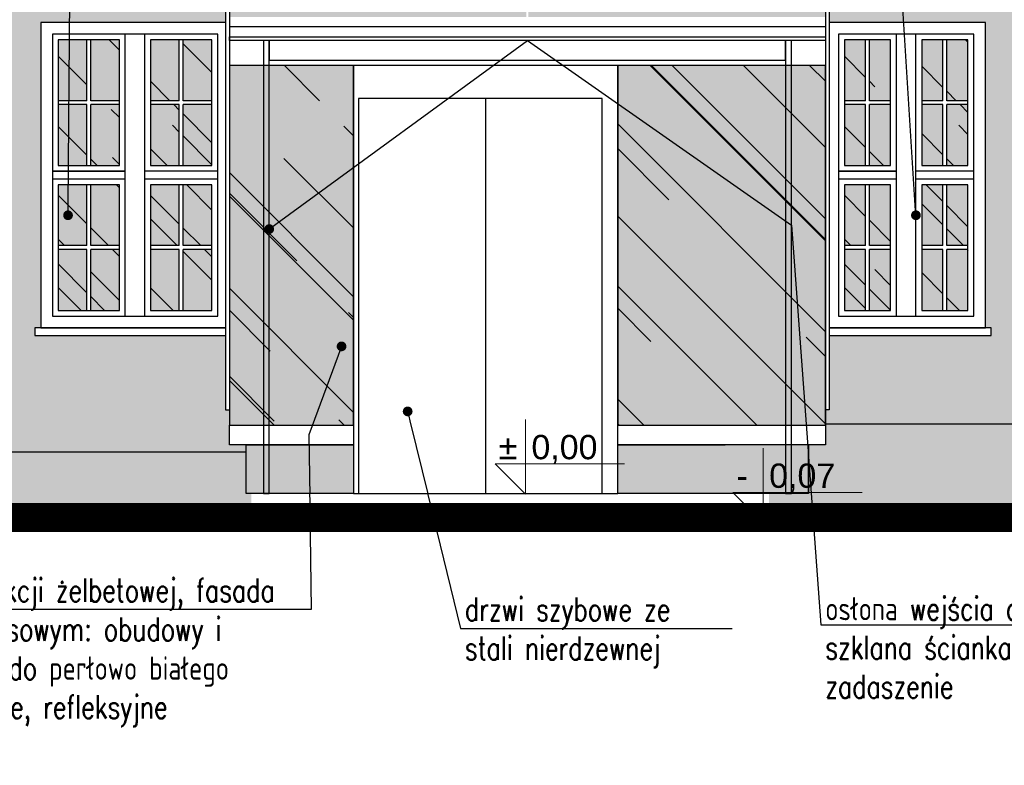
# Model space of a CAD drawing. Header units: millimetres. Extents: x -33628 to -373, y -3399 to 2697.
# Tile 84 of 99: x -23824 to -23318, y -1315 to -931. Entities that reach past the tile are written whole.
import ezdxf
from ezdxf import colors
from ezdxf.entities.mleader import LeaderData, LeaderLine
from ezdxf.math import Vec2, Vec3

# ---------------------------------------------------------------- set-up
doc = ezdxf.new("R2010")
doc.units = ezdxf.units.MM
doc.header["$LTSCALE"] = 0.2
doc.header["$MEASUREMENT"] = 0
for name, color, linetype, true_color in [('_md-cokół', 7, 'Continuous', 0xb90000), ('_md-kolor 1', 7, 'Continuous', 0xffd2a8), ('_md-szyby tło', 7, 'Continuous', 0xd6f4fe)]:
    doc.layers.add(name, color=color, linetype=linetype, true_color=true_color)
for name, color, linetype in [('_md-elewacje', 7, 'Continuous'), ('A-opis', 7, 'Continuous'), ('A-szkło', 154, 'Continuous'), ('A-teren', 7, 'Continuous'), ('A-widok', 41, 'Continuous')]:
    doc.layers.add(name, color=color, linetype=linetype)
doc.layers.add('A_OPIS', color=2, linetype='Continuous', lineweight=13)
doc.styles.add('Arch-Dim', font='romans.shx', dxfattribs={"width": 0.75})
doc.styles.add('ODNOŚNIKI', font='arial.ttf')
pattern_1 = [(315, (7636.313, -3725.243), (113.137085, -42.42641), [750, -100, 250, -50]), (315, (7701.01, -3754.59), (11.66726, 82.37794), [150, -16.5, 300, -37.5]), (315, (7684.042, -3712.87), (207.53584, -160.159686), [400, -70, 200, -50])]

# ---------------------------------------------------------------- blocks, each defined once
blk = doc.blocks.new('ZNAK-POZIOM przekrój')
at = {"ltscale": 10}
for p in [(0, 7.68), (-3.13, 3.12)]:
    blk.add_line(p, (0, 0), dxfattribs=at)
at = {"ltscale": 5}
blk.add_line((10.19, 3.12), (-3.13, 3.12), dxfattribs=at)
at = {"style": 'ODNOŚNIKI', "flags": 4}
for tag, p in [('ZNAK', (-2.76, 3.59)), ('POZIOM', (0.61, 3.59))]:
    blk.add_attdef(tag, p, '', height=2.5, dxfattribs=at)
blk = doc.blocks.new('_Dot')
at = {"color": 0, "linetype": 'ByBlock', "lineweight": -2}
blk.add_line((-0.5, 0), (-1, 0), dxfattribs=at)
at = {"color": 0, "linetype": 'ByBlock', "const_width": 0.5}
blk.add_lwpolyline([(-0.25, 0, 1), (0.25, 0, 1)], format="xyb", close=True, dxfattribs=at)

msp = doc.modelspace()

# ---------------------------------------------------------------- hatches: boundary and pattern name
at = {"layer": '_md-cokół'}
h = msp.add_hatch(color=256, dxfattribs=at)
h.dxf.hatch_style = 1
h.paths.add_polyline_path([(-22887.92, -1179.58), (-22887.92, -1153.79), (-22887.92, -1123.86), (-22418.48, -1123.86), (-22303.48, -1123.86), (-22133.18, -1123.86), (-22133.18, -1166.33), (-22136.18, -1166.33), (-22136.18, -1170.33), (-22015.18, -1170.33), (-22015.18, -1166.33), (-22018.18, -1166.33), (-22018.18, -1123.86), (-21827.6, -1123.86), (-21827.6, -1172.36)])
h.paths.add_polyline_path([(-23223.89, -1181.87), (-22887.92, -1179.58), (-22887.92, -1153.79), (-23223.89, -1153.79)])
h.paths.add_polyline_path([(-23295.79, -1182.36), (-23295.79, -1139.24), (-23448.88, -1139.24), (-23448.88, -1140.66), (-23438.88, -1143.66), (-23438.88, -1182.36)])
h.paths.add_polyline_path([(-23295.79, -1182.36), (-23223.89, -1181.87), (-23223.89, -1153.79), (-23295.79, -1153.79)])
h = msp.add_hatch(color=256, dxfattribs=at)
h.dxf.hatch_style = 1
h.paths.add_polyline_path([(-23705.23, -1182.36), (-23705.23, -1153.79), (-24165.53, -1153.79), (-24165.53, -1182.36)])
at = {"layer": '_md-kolor 1'}
h = msp.add_hatch(color=256, dxfattribs=at)
h.dxf.hatch_style = 1
h.paths.add_polyline_path([(-23807.53, -1009.36), (-23807.53, -1013.36), (-23807.53, -1083.86), (-23761.03, -1083.86), (-23751.03, -1083.86), (-23704.53, -1083.86), (-23704.53, -1013.36), (-23704.53, -1009.36), (-23704.53, -938.86), (-23751.03, -938.86), (-23761.03, -938.86), (-23807.53, -938.86)], flags=0)
h.paths.add_polyline_path([(-23804.53, -1049.61), (-23804.53, -1080.86), (-23785.28, -1080.86), (-23783.28, -1080.86), (-23764.03, -1080.86), (-23764.03, -1049.61), (-23764.03, -1047.61), (-23764.03, -1016.36), (-23783.28, -1016.36), (-23785.28, -1016.36), (-23804.53, -1016.36), (-23804.53, -1047.61)], flags=0)
h.paths.add_polyline_path([(-23748.03, -1080.86), (-23728.78, -1080.86), (-23726.78, -1080.86), (-23707.53, -1080.86), (-23707.53, -1049.61), (-23707.53, -1047.61), (-23707.53, -1016.36), (-23726.78, -1016.36), (-23728.78, -1016.36), (-23748.03, -1016.36), (-23748.03, -1047.61), (-23748.03, -1049.61)], flags=0)
h.paths.add_polyline_path([(-23804.53, -1006.36), (-23785.28, -1006.36), (-23783.28, -1006.36), (-23764.03, -1006.36), (-23764.03, -975.11), (-23764.03, -973.11), (-23764.03, -941.86), (-23783.28, -941.86), (-23785.28, -941.86), (-23804.53, -941.86), (-23804.53, -973.11), (-23804.53, -975.11)], flags=0)
h.paths.add_polyline_path([(-23748.03, -1006.36), (-23728.78, -1006.36), (-23726.78, -1006.36), (-23707.53, -1006.36), (-23707.53, -975.11), (-23707.53, -973.11), (-23707.53, -941.86), (-23726.78, -941.86), (-23728.78, -941.86), (-23748.03, -941.86), (-23748.03, -973.11), (-23748.03, -975.11)], flags=0)
h.paths.add_polyline_path([(-23696.42, -840.11), (-23693.88, -840.11), (-23696.42, -840.11)], flags=16)
h.paths.add_polyline_path([(-23708.23, -1140.66), (-23708.23, -1143.66), (-23705.23, -1143.66), (-23705.23, -1153.79), (-24165.53, -1153.79), (-24165.53, -792.36), (-23698.53, -792.36), (-23698.53, -1130.7), (-23697.25, -1130.7), (-23697.32, -1140.66)])
h.paths.add_polyline_path([(-23698.53, -1093.86), (-23698.53, -932.86), (-23813.53, -932.86), (-23813.53, -1089.86), (-23816.53, -1089.86), (-23816.53, -1093.86)])
h = msp.add_hatch(color=256, dxfattribs=at)
h.dxf.hatch_style = 1
h.paths.add_polyline_path([(-23437.07, -792.36), (-23147.42, -792.36), (-23217.5, -830.79), (-23295.79, -865.79), (-23311.13, -865.79, 0.414229), (-23301.56, -875.36), (-23308.92, -875.36), (-23308.92, -882.12, -0.203197), (-23285.79, -898.64), (-23295.79, -898.64), (-23295.79, -1139.24), (-23437.07, -1139.24), (-23437.07, -1093.86), (-23324.53, -1093.86), (-23324.53, -1089.86), (-23327.53, -1089.86), (-23327.53, -932.86), (-23437.07, -932.86)])
h = msp.add_hatch(color=256, dxfattribs=at)
h.dxf.hatch_style = 1
h.paths.add_polyline_path([(-23414.53, -792.36), (-23414.53, -932.86), (-23437.07, -932.86), (-23437.07, -792.36)])
h.paths.add_polyline_path([(-23414.53, -1093.86), (-23414.53, -1139.24), (-23437.07, -1139.24), (-23437.07, -1093.86)])
at = {"layer": '_md-szyby tło'}
h = msp.add_hatch(color=256, dxfattribs=at)
h.dxf.hatch_style = 1
h.paths.add_polyline_path([(-23725.47, -1080.86), (-23725.47, -1049.61), (-23740.24, -1049.61), (-23740.24, -1080.86)])
h.paths.add_polyline_path([(-23740.24, -1047.61), (-23725.47, -1047.61), (-23725.47, -1016.36), (-23740.24, -1016.36)])
h.paths.add_polyline_path([(-23725.47, -1006.36), (-23725.47, -975.11), (-23740.24, -975.11), (-23740.24, -1006.36)])
h.paths.add_polyline_path([(-23740.24, -973.11), (-23725.47, -973.11), (-23725.47, -941.86), (-23740.24, -941.86)])
h.paths.add_polyline_path([(-23757, -1080.86), (-23742.24, -1080.86), (-23742.24, -1049.61), (-23757, -1049.61)])
h.paths.add_polyline_path([(-23757, -1016.36), (-23757, -1047.61), (-23742.24, -1047.61), (-23742.24, -1016.36)])
h.paths.add_polyline_path([(-23757, -1006.36), (-23742.24, -1006.36), (-23742.24, -975.11), (-23757, -975.11)])
h.paths.add_polyline_path([(-23757, -941.86), (-23757, -973.11), (-23742.24, -973.11), (-23742.24, -941.86)])
h.paths.add_polyline_path([(-23773, -1080.86), (-23773, -1049.61), (-23787.76, -1049.61), (-23787.76, -1080.86)])
h.paths.add_polyline_path([(-23787.76, -1047.61), (-23773, -1047.61), (-23773, -1016.36), (-23787.76, -1016.36)])
h.paths.add_polyline_path([(-23773, -1006.36), (-23773, -975.11), (-23787.76, -975.11), (-23787.76, -1006.36)])
h.paths.add_polyline_path([(-23787.76, -973.11), (-23773, -973.11), (-23773, -941.86), (-23787.76, -941.86)])
h.paths.add_polyline_path([(-23804.53, -941.86), (-23804.53, -973.11), (-23789.76, -973.11), (-23789.76, -941.86)])
h.paths.add_polyline_path([(-23804.53, -1006.36), (-23789.76, -1006.36), (-23789.76, -975.11), (-23804.53, -975.11)])
h.paths.add_polyline_path([(-23804.53, -1016.36), (-23804.53, -1047.61), (-23789.76, -1047.61), (-23789.76, -1016.36)])
h.paths.add_polyline_path([(-23804.53, -1080.86), (-23789.76, -1080.86), (-23789.76, -1049.61), (-23804.53, -1049.61)])
h = msp.add_hatch(color=256, dxfattribs=at)
h.dxf.hatch_style = 1
h.paths.add_polyline_path([(-23347.41, -973.11), (-23336.53, -973.11), (-23336.53, -941.86), (-23347.41, -941.86)])
h.paths.add_polyline_path([(-23360.3, -941.86), (-23360.3, -973.11), (-23349.41, -973.11), (-23349.41, -941.86)])
h.paths.add_polyline_path([(-23336.53, -1006.36), (-23336.53, -975.11), (-23347.41, -975.11), (-23347.41, -1006.36)])
h.paths.add_polyline_path([(-23360.3, -1006.36), (-23349.41, -1006.36), (-23349.41, -975.11), (-23360.3, -975.11)])
h.paths.add_polyline_path([(-23347.41, -1047.61), (-23336.53, -1047.61), (-23336.53, -1016.36), (-23347.41, -1016.36)])
h.paths.add_polyline_path([(-23360.3, -1016.36), (-23360.3, -1047.61), (-23349.41, -1047.61), (-23349.41, -1016.36)])
h.paths.add_polyline_path([(-23336.53, -1080.86), (-23336.53, -1049.61), (-23347.41, -1049.61), (-23347.41, -1080.86)])
h.paths.add_polyline_path([(-23360.3, -1080.86), (-23349.41, -1080.86), (-23349.41, -1049.61), (-23360.3, -1049.61)])
h.paths.add_polyline_path([(-23376.3, -1080.86), (-23376.3, -1049.61), (-23387.19, -1049.61), (-23387.19, -1080.86)])
h.paths.add_polyline_path([(-23387.19, -1047.61), (-23376.3, -1047.61), (-23376.3, -1016.36), (-23387.19, -1016.36)])
h.paths.add_polyline_path([(-23376.3, -1006.36), (-23376.3, -975.11), (-23387.19, -975.11), (-23387.19, -1006.36)])
h.paths.add_polyline_path([(-23387.19, -973.11), (-23376.3, -973.11), (-23376.3, -941.86), (-23387.19, -941.86)])
h.paths.add_polyline_path([(-23400.07, -1080.86), (-23389.19, -1080.86), (-23389.19, -1049.61), (-23400.07, -1049.61)])
h.paths.add_polyline_path([(-23400.07, -1016.36), (-23400.07, -1047.61), (-23389.19, -1047.61), (-23389.19, -1016.36)])
h.paths.add_polyline_path([(-23400.07, -1006.36), (-23389.19, -1006.36), (-23389.19, -975.11), (-23400.07, -975.11)])
h.paths.add_polyline_path([(-23400.07, -941.86), (-23400.07, -973.11), (-23389.19, -973.11), (-23389.19, -941.86)])
at = {"layer": 'A-szkło', "transparency": 33554679}
h = msp.add_hatch(dxfattribs=at)
h.set_pattern_fill('AR-RROOF', color=256, scale=50, angle=315)
h.set_pattern_definition([(315, (-4128.594, -1570.577), (113.13708, -42.42641), [750, -100, 250, -50]), (315, (-4063.893, -1599.92), (11.66726, 82.37794), [150, -16.5, 300, -37.5]), (315, (-4080.864, -1558.203), (207.53584, -160.159686), [400, -70, 200, -50])])
h.paths.add_polyline_path([(-23725.47, -1080.86), (-23725.47, -1049.61), (-23740.24, -1049.61), (-23740.24, -1080.86)])
h.paths.add_polyline_path([(-23740.24, -1047.61), (-23725.47, -1047.61), (-23725.47, -1016.36), (-23740.24, -1016.36)])
h.paths.add_polyline_path([(-23725.47, -1006.36), (-23725.47, -975.11), (-23740.24, -975.11), (-23740.24, -1006.36)])
h.paths.add_polyline_path([(-23740.24, -973.11), (-23725.47, -973.11), (-23725.47, -941.86), (-23740.24, -941.86)])
h.paths.add_polyline_path([(-23757, -1080.86), (-23742.24, -1080.86), (-23742.24, -1049.61), (-23757, -1049.61)])
h.paths.add_polyline_path([(-23757, -1016.36), (-23757, -1047.61), (-23742.24, -1047.61), (-23742.24, -1016.36)])
h.paths.add_polyline_path([(-23757, -1006.36), (-23742.24, -1006.36), (-23742.24, -975.11), (-23757, -975.11)])
h.paths.add_polyline_path([(-23757, -941.86), (-23757, -973.11), (-23742.24, -973.11), (-23742.24, -941.86)])
h.paths.add_polyline_path([(-23773, -1080.86), (-23773, -1049.61), (-23787.76, -1049.61), (-23787.76, -1080.86)])
h.paths.add_polyline_path([(-23787.76, -1047.61), (-23773, -1047.61), (-23773, -1016.36), (-23787.76, -1016.36)])
h.paths.add_polyline_path([(-23773, -1006.36), (-23773, -975.11), (-23787.76, -975.11), (-23787.76, -1006.36)])
h.paths.add_polyline_path([(-23787.76, -973.11), (-23773, -973.11), (-23773, -941.86), (-23787.76, -941.86)])
h.paths.add_polyline_path([(-23804.53, -941.86), (-23804.53, -973.11), (-23789.76, -973.11), (-23789.76, -941.86)])
h.paths.add_polyline_path([(-23804.53, -1006.36), (-23789.76, -1006.36), (-23789.76, -975.11), (-23804.53, -975.11)])
h.paths.add_polyline_path([(-23804.53, -1016.36), (-23804.53, -1047.61), (-23789.76, -1047.61), (-23789.76, -1016.36)])
h.paths.add_polyline_path([(-23804.53, -1080.86), (-23789.76, -1080.86), (-23789.76, -1049.61), (-23804.53, -1049.61)])
h = msp.add_hatch(dxfattribs=at)
h.set_pattern_fill('AR-RROOF', color=256, scale=50, angle=315)
h.set_pattern_definition([(315, (-3724.14, -1570.577), (113.13708, -42.42641), [750, -100, 250, -50]), (315, (-3659.44, -1599.92), (11.66726, 82.37794), [150, -16.5, 300, -37.5]), (315, (-3676.41, -1558.203), (207.53584, -160.159686), [400, -70, 200, -50])])
h.paths.add_polyline_path([(-23347.41, -973.11), (-23336.53, -973.11), (-23336.53, -941.86), (-23347.41, -941.86)])
h.paths.add_polyline_path([(-23360.3, -941.86), (-23360.3, -973.11), (-23349.41, -973.11), (-23349.41, -941.86)])
h.paths.add_polyline_path([(-23336.53, -1006.36), (-23336.53, -975.11), (-23347.41, -975.11), (-23347.41, -1006.36)])
h.paths.add_polyline_path([(-23360.3, -1006.36), (-23349.41, -1006.36), (-23349.41, -975.11), (-23360.3, -975.11)])
h.paths.add_polyline_path([(-23347.41, -1047.61), (-23336.53, -1047.61), (-23336.53, -1016.36), (-23347.41, -1016.36)])
h.paths.add_polyline_path([(-23336.53, -1080.86), (-23336.53, -1049.61), (-23347.41, -1049.61), (-23347.41, -1080.86)])
h.paths.add_polyline_path([(-23360.3, -1080.86), (-23349.41, -1080.86), (-23349.41, -1049.61), (-23360.3, -1049.61)])
h.paths.add_polyline_path([(-23360.3, -1016.36), (-23360.3, -1047.61), (-23349.41, -1047.61), (-23349.41, -1016.36)])
h.paths.add_polyline_path([(-23376.3, -1080.86), (-23376.3, -1049.61), (-23387.19, -1049.61), (-23387.19, -1080.86)])
h.paths.add_polyline_path([(-23387.19, -1047.61), (-23376.3, -1047.61), (-23376.3, -1016.36), (-23387.19, -1016.36)])
h.paths.add_polyline_path([(-23376.3, -1006.36), (-23376.3, -975.11), (-23387.19, -975.11), (-23387.19, -1006.36)])
h.paths.add_polyline_path([(-23387.19, -973.11), (-23376.3, -973.11), (-23376.3, -941.86), (-23387.19, -941.86)])
h.paths.add_polyline_path([(-23400.07, -1080.86), (-23389.19, -1080.86), (-23389.19, -1049.61), (-23400.07, -1049.61)])
h.paths.add_polyline_path([(-23400.07, -1016.36), (-23400.07, -1047.61), (-23389.19, -1047.61), (-23389.19, -1016.36)])
h.paths.add_polyline_path([(-23400.07, -1006.36), (-23389.19, -1006.36), (-23389.19, -975.11), (-23400.07, -975.11)])
h.paths.add_polyline_path([(-23400.07, -941.86), (-23400.07, -973.11), (-23389.19, -973.11), (-23389.19, -941.86)])

# ---------------------------------------------------------------- linework, layer by layer
at = {"layer": '_md-elewacje'}
for p, q in [((-23789.76, -973.11), (-23789.76, -941.86)), ((-23787.76, -973.11), (-23787.76, -941.86)), ((-23770, -1083.86), (-23770, -938.86)), ((-23760, -1083.86), (-23760, -938.86)), ((-23742.24, -973.11), (-23742.24, -941.86)), ((-23740.24, -973.11), (-23740.24, -941.86)), ((-23389.19, -973.11), (-23389.19, -941.86)), ((-23387.19, -973.11), (-23387.19, -941.86)), ((-23373.3, -1083.86), (-23373.3, -938.86)), ((-23363.3, -1083.86), (-23363.3, -938.86)), ((-23349.41, -973.11), (-23349.41, -941.86)), ((-23347.41, -973.11), (-23347.41, -941.86)), ((-23789.76, -973.11), (-23804.53, -973.11)), ((-23789.76, -975.11), (-23804.53, -975.11)), ((-23789.76, -1006.36), (-23789.76, -975.11)), ((-23773, -973.11), (-23787.76, -973.11)), ((-23787.76, -1006.36), (-23787.76, -975.11)), ((-23773, -975.11), (-23787.76, -975.11)), ((-23742.24, -973.11), (-23757, -973.11)), ((-23742.24, -975.11), (-23757, -975.11)), ((-23742.24, -1006.36), (-23742.24, -975.11)), ((-23725.47, -973.11), (-23740.24, -973.11)), ((-23740.24, -1006.36), (-23740.24, -975.11)), ((-23725.47, -975.11), (-23740.24, -975.11)), ((-23416.53, -973.11), (-23437.07, -973.11)), ((-23416.53, -975.11), (-23437.07, -975.11)), ((-23389.19, -973.11), (-23400.07, -973.11)), ((-23389.19, -975.11), (-23400.07, -975.11)), ((-23389.19, -1006.36), (-23389.19, -975.11)), ((-23376.3, -973.11), (-23387.19, -973.11)), ((-23387.19, -1006.36), (-23387.19, -975.11)), ((-23376.3, -975.11), (-23387.19, -975.11)), ((-23349.41, -973.11), (-23360.3, -973.11)), ((-23349.41, -975.11), (-23360.3, -975.11)), ((-23349.41, -1006.36), (-23349.41, -975.11)), ((-23336.53, -973.11), (-23347.41, -973.11)), ((-23347.41, -1006.36), (-23347.41, -975.11)), ((-23336.53, -975.11), (-23347.41, -975.11)), ((-23770, -1009.36), (-23807.53, -1009.36)), ((-23722.47, -1009.36), (-23760, -1009.36)), ((-23373.3, -1009.36), (-23403.07, -1009.36)), ((-23333.53, -1009.36), (-23363.3, -1009.36)), ((-23770, -1013.36), (-23807.53, -1013.36)), ((-23789.76, -1047.61), (-23789.76, -1016.36)), ((-23787.76, -1047.61), (-23787.76, -1016.36)), ((-23722.47, -1013.36), (-23760, -1013.36)), ((-23742.24, -1047.61), (-23742.24, -1016.36)), ((-23740.24, -1047.61), (-23740.24, -1016.36)), ((-23373.3, -1013.36), (-23403.07, -1013.36)), ((-23389.19, -1047.61), (-23389.19, -1016.36)), ((-23387.19, -1047.61), (-23387.19, -1016.36)), ((-23333.53, -1013.36), (-23363.3, -1013.36)), ((-23349.41, -1047.61), (-23349.41, -1016.36)), ((-23347.41, -1047.61), (-23347.41, -1016.36)), ((-23789.76, -1047.61), (-23804.53, -1047.61)), ((-23773, -1047.61), (-23787.76, -1047.61)), ((-23742.24, -1047.61), (-23757, -1047.61)), ((-23725.47, -1047.61), (-23740.24, -1047.61)), ((-23416.53, -1047.61), (-23446.53, -1047.61)), ((-23389.19, -1047.61), (-23400.07, -1047.61)), ((-23376.3, -1047.61), (-23387.19, -1047.61)), ((-23349.41, -1047.61), (-23360.3, -1047.61)), ((-23336.53, -1047.61), (-23347.41, -1047.61)), ((-23789.76, -1049.61), (-23804.53, -1049.61)), ((-23789.76, -1080.86), (-23789.76, -1049.61)), ((-23787.76, -1080.86), (-23787.76, -1049.61)), ((-23773, -1049.61), (-23787.76, -1049.61)), ((-23742.24, -1049.61), (-23757, -1049.61)), ((-23742.24, -1080.86), (-23742.24, -1049.61)), ((-23740.24, -1080.86), (-23740.24, -1049.61)), ((-23725.47, -1049.61), (-23740.24, -1049.61)), ((-23416.53, -1049.61), (-23446.53, -1049.61)), ((-23389.19, -1049.61), (-23400.07, -1049.61)), ((-23389.19, -1080.86), (-23389.19, -1049.61)), ((-23387.19, -1080.86), (-23387.19, -1049.61)), ((-23376.3, -1049.61), (-23387.19, -1049.61)), ((-23349.41, -1049.61), (-23360.3, -1049.61)), ((-23349.41, -1080.86), (-23349.41, -1049.61)), ((-23347.41, -1080.86), (-23347.41, -1049.61)), ((-23336.53, -1049.61), (-23347.41, -1049.61)), ((-23580.59, -1139.24), (-23295.79, -1139.24)), ((-23707.27, -1153.79), (-24165.53, -1153.79))]:
    msp.add_line(p, q, dxfattribs=at)
at = {"layer": '_md-elewacje', "elevation": 0}
for points in [[(-23813.53, -1089.86), (-23716.47, -1089.86), (-23716.47, -932.86), (-23813.53, -932.86)], [(-23807.53, -1083.86), (-23722.47, -1083.86), (-23722.47, -938.86), (-23807.53, -938.86)], [(-23807.53, -1009.36), (-23770, -1009.36), (-23770, -938.86), (-23807.53, -938.86)], [(-23804.53, -1006.36), (-23773, -1006.36), (-23773, -941.86), (-23804.53, -941.86)], [(-23757, -1006.36), (-23725.47, -1006.36), (-23725.47, -941.86), (-23757, -941.86)], [(-23804.53, -1080.86), (-23773, -1080.86), (-23773, -1016.36), (-23804.53, -1016.36)], [(-23757, -1080.86), (-23725.47, -1080.86), (-23725.47, -1016.36), (-23757, -1016.36)], [(-23816.53, -1093.86), (-23713.47, -1093.86), (-23713.47, -1089.86), (-23816.53, -1089.86)]]:
    msp.add_lwpolyline(points, close=True, dxfattribs=at)
at = {"layer": '_md-elewacje'}
for points in [[(-23409.07, -1089.86), (-23327.53, -1089.86), (-23327.53, -932.86), (-23409.07, -932.86)], [(-23403.07, -1083.86), (-23333.53, -1083.86), (-23333.53, -938.86), (-23403.07, -938.86)], [(-23403.07, -1009.36), (-23373.3, -1009.36), (-23373.3, -938.86), (-23403.07, -938.86)], [(-23400.07, -1006.36), (-23376.3, -1006.36), (-23376.3, -941.86), (-23400.07, -941.86)], [(-23360.3, -1006.36), (-23336.53, -1006.36), (-23336.53, -941.86), (-23360.3, -941.86)], [(-23400.07, -1080.86), (-23376.3, -1080.86), (-23376.3, -1016.36), (-23400.07, -1016.36)], [(-23360.3, -1080.86), (-23336.53, -1080.86), (-23336.53, -1016.36), (-23360.3, -1016.36)], [(-23412.07, -1093.86), (-23324.53, -1093.86), (-23324.53, -1089.86), (-23412.07, -1089.86)]]:
    msp.add_lwpolyline(points, close=True, dxfattribs=at)
at = {"layer": 'A-teren', "const_width": 5}
for points in [[(-24778.46, -1182.36), (-23295.79, -1182.36), (-21827.6, -1172.36), (-21827.6, -1123.86), (-21647.95, -1123.86)], [(-24778.46, -1187.36), (-23295.77, -1187.36), (-21822.6, -1177.32), (-21822.6, -1128.86), (-21647.95, -1128.86)], [(-24778.46, -1192.36), (-23295.76, -1192.36), (-21817.6, -1182.29), (-21817.6, -1133.86), (-21647.95, -1133.86)]]:
    msp.add_lwpolyline(points, dxfattribs=at)

# ---------------------------------------------------------------- leaders
at = {"layer": 'A-opis'}
ml = msp.add_multileader_mtext('Standard', dxfattribs=at)
ml.set_content('\\pxt4;wymiana okien na mniejsze', color=256, style='Arch-Dim')
ml.set_leader_properties(color=30)
ml.set_arrow_properties(name='DOT')
ml.build(insert=Vec2(0, 0))
ml.multileader.update_dxf_attribs({"text_left_attachment_type": 6, "text_right_attachment_type": 6, "dogleg_length": 2, "arrow_head_size": 5})
ctx = ml.context
ctx.base_point, ctx.char_height, ctx.arrow_head_size, ctx.landing_gap_size, ctx.plane_origin, ctx.plane_x_axis, ctx.plane_y_axis = Vec3(-24157.73, -1244.45), 12, 5, 0.2, Vec3(-22535.37, 2856.13), Vec3(-1, 0), Vec3(0, -1)
ctx.left_attachment, ctx.right_attachment = 6, 6
notes = []
notes.append((ctx, [(0, (1, 1, 0), (-24057.77, -1244.45), (-1, 0), 2, [(0, [(-23799.46, -1031.98), (-23796.94, -730.63)], 0, [])])]))
ctx.mtext.insert, ctx.mtext.width = Vec3(-24157.53, -1228.49), 122.2028
ml = msp.add_multileader_mtext('Standard', dxfattribs=at)
ml.set_content('\\pxt4;wymiana okien na mniejsze', color=256, style='Arch-Dim')
ml.set_leader_properties(color=30)
ml.set_arrow_properties(name='DOT')
ml.build(insert=Vec2(0, 0))
ml.multileader.update_dxf_attribs({"text_left_attachment_type": 6, "text_right_attachment_type": 6, "dogleg_length": 2, "arrow_head_size": 5})
ctx = ml.context
ctx.base_point, ctx.char_height, ctx.arrow_head_size, ctx.landing_gap_size, ctx.plane_origin, ctx.plane_y_axis = Vec3(-23091.39, -1244.45), 12, 5, 0.2, Vec3(-24604.13, 2856.13), Vec3(0, -1)
ctx.left_attachment, ctx.right_attachment = 6, 6
notes.append((ctx, [(0, (1, 1, 0), (-23191.35, -1244.45), (1, 0), 2, [(0, [(-23363.3, -1031.98), (-23382.24, -730.63)], 0, [])])]))
ctx.mtext.insert, ctx.mtext.width = Vec3(-23189.15, -1228.49), 122.2028
for ctx, leaders in notes:
    for number, flags, end, landing, length, lines in leaders:
        leader = LeaderData()
        leader.index, (leader.has_last_leader_line, leader.has_dogleg_vector, leader.attachment_direction) = number, flags
        leader.last_leader_point, leader.dogleg_vector, leader.dogleg_length = Vec3(end), Vec3(landing), length
        for number, points, colour, breaks in lines:
            line = LeaderLine()
            line.index, line.vertices, line.color, line.breaks = number, Vec3.list(points), colors.encode_raw_color(colour), breaks
            leader.lines.append(line)
        ctx.leaders.append(leader)

# ---------------------------------------------------------------- next in the draw order: wipeouts: each hides what was drawn before it
msp.add_wipeout([(-23707.86, -1175.03), (-23707.86, -1149.93), (-23716.47, -1149.93), (-23716.47, -1132.03), (-23718.47, -1132.03), (-23718.47, -251.82), (-23716.47, -251.82), (-23716.47, -217.84), (-23409.87, -217.84), (-23409.88, -251.82), (-23407.87, -251.82), (-23407.87, -1132.03), (-23409.87, -1132.03), (-23409.87, -1149.93), (-23418.48, -1149.93), (-23418.48, -1175.03)])

# ---------------------------------------------------------------- next in the draw order: hatches: boundary and pattern name
at = {"layer": '_md-cokół'}
h = msp.add_hatch(color=256, dxfattribs=at)
h.dxf.hatch_style = 1
h.paths.add_polyline_path([(-23652.67, -1175.03), (-23652.67, -1149.93), (-23707.86, -1149.93), (-23707.86, -1160.98), (-23707.86, -1175.03)])
h.paths.add_polyline_path([(-23418.48, -1175.03), (-23418.48, -1149.93), (-23516.67, -1149.93), (-23516.67, -1175.03)])
at = {"layer": '_md-szyby tło', "transparency": 33554687}
h = msp.add_hatch(color=256, dxfattribs=at)
h.dxf.hatch_style = 1
h.paths.add_polyline_path([(-23716.47, -1139.93), (-23652.67, -1139.93), (-23652.67, -955.03), (-23716.47, -955.03)])
h.paths.add_polyline_path([(-23516.67, -1139.93), (-23409.87, -1139.93), (-23409.87, -955.03), (-23516.67, -955.03)])
h.paths.add_polyline_path([(-23409.88, -930.08), (-23562.67, -930.08), (-23562.67, -818.7), (-23409.88, -818.7)])
h.paths.add_polyline_path([(-23409.88, -817.7), (-23562.67, -817.7), (-23562.67, -706.32), (-23409.88, -706.32)])
h.paths.add_polyline_path([(-23563.68, -817.7), (-23716.47, -817.7), (-23716.47, -706.32), (-23563.68, -706.32)])
h.paths.add_polyline_path([(-23563.68, -930.08), (-23716.47, -930.08), (-23716.47, -818.7), (-23563.68, -818.7)])
h.paths.add_polyline_path([(-23409.88, -705.32), (-23562.67, -705.32), (-23562.67, -593.95), (-23409.88, -593.95)])
h.paths.add_polyline_path([(-23563.68, -705.32), (-23716.47, -705.32), (-23716.47, -593.95), (-23563.68, -593.95)])
h.paths.add_polyline_path([(-23409.88, -592.95), (-23562.67, -592.95), (-23562.67, -481.57), (-23409.88, -481.57)])
h.paths.add_polyline_path([(-23409.88, -480.57), (-23562.67, -480.57), (-23562.67, -369.19), (-23409.88, -369.19)])
h.paths.add_polyline_path([(-23563.68, -480.57), (-23716.47, -480.57), (-23716.47, -369.2), (-23563.68, -369.2)])
h.paths.add_polyline_path([(-23563.68, -592.95), (-23716.47, -592.95), (-23716.47, -481.57), (-23563.68, -481.57)])
h.paths.add_polyline_path([(-23409.88, -368.19), (-23562.67, -368.19), (-23562.67, -256.82), (-23409.88, -256.82)])
h.paths.add_polyline_path([(-23563.68, -368.2), (-23716.47, -368.2), (-23716.47, -256.82), (-23563.68, -256.82)])
at = {"layer": 'A-szkło', "transparency": 33554679}
h = msp.add_hatch(dxfattribs=at)
h.set_pattern_fill('AR-RROOF', color=256, scale=50, angle=315)
h.set_pattern_definition(pattern_1)
h.paths.add_polyline_path([(-23716.47, -1139.93), (-23652.67, -1139.93), (-23652.67, -955.03), (-23716.47, -955.03)])
h = msp.add_hatch(dxfattribs=at)
h.set_pattern_fill('AR-RROOF', color=256, scale=50, angle=315)
h.set_pattern_definition(pattern_1)
h.paths.add_polyline_path([(-23516.67, -1139.93), (-23409.87, -1139.93), (-23409.87, -955.03), (-23516.67, -955.03)])

# ---------------------------------------------------------------- next in the draw order: linework, layer by layer
msp.add_line((-23435.37, -942.23), (-23690.97, -942.23))
at = {"layer": 'A-szkło', "transparency": 33554679, "elevation": 0}
for points in [[(-23716.47, -1139.93), (-23652.67, -1139.93), (-23652.67, -955.03), (-23716.47, -955.03)], [(-23516.67, -1139.93), (-23409.87, -1139.93), (-23409.87, -955.03), (-23516.67, -955.03)]]:
    msp.add_lwpolyline(points, close=True, dxfattribs=at)
at = {"layer": 'A-teren'}
msp.add_line((-23652.67, -1175.03), (-23516.67, -1175.03), dxfattribs=at)
at = {"layer": 'A-widok', "color": 14, "transparency": 33554679}
msp.add_line((-23409.87, -935.08), (-23716.47, -935.08), dxfattribs=at)
at = {"layer": 'A-widok', "color": 14}
msp.add_line((-23584.67, -972.03), (-23584.67, -1175.03), dxfattribs=at)
msp.add_line((-23584.67, -972.03), (-23584.67, -1175.03), dxfattribs=at)
at = {"layer": 'A-widok', "color": 14, "elevation": 0}
for points in [[(-23716.47, -251.82), (-23718.47, -251.82), (-23718.47, -1132.03), (-23716.47, -1132.03)], [(-23409.87, -251.82), (-23407.87, -251.82), (-23407.87, -1132.03), (-23409.87, -1132.03)]]:
    msp.add_lwpolyline(points, dxfattribs=at)
at = {"layer": 'A-widok', "transparency": 33554679, "elevation": 0}
for points in [[(-23716.47, -251.82), (-23716.47, -1139.93), (-23652.67, -1139.93)], [(-23516.67, -1175.03), (-23516.67, -955.03), (-23652.67, -955.03), (-23652.67, -1149.93)], [(-23652.67, -1149.93), (-23716.47, -1149.93), (-23716.47, -1139.93), (-23652.67, -1139.93)], [(-23516.67, -1139.93), (-23409.87, -1139.93), (-23409.87, -1149.93), (-23516.67, -1149.93)], [(-23652.67, -1149.93), (-23652.67, -1175.03), (-23707.86, -1175.03), (-23707.86, -1149.93), (-23652.67, -1149.93)], [(-23418.48, -1175.03), (-23418.48, -1149.93), (-23516.67, -1149.93)], [(-23418.48, -1149.93), (-23418.48, -1175.03), (-23516.67, -1175.03), (-23516.67, -1149.93), (-23461.48, -1149.93)]]:
    msp.add_lwpolyline(points, dxfattribs=at)
at = {"layer": 'A-widok', "elevation": 0}
msp.add_lwpolyline([(-23409.88, -250.79), (-23409.87, -1149.93), (-23418.48, -1149.93), (-23418.48, -1175.03)], dxfattribs=at)
for points in [[(-23409.87, -942.23), (-23716.47, -942.23), (-23716.47, -940.23), (-23409.87, -940.23)], [(-23695.97, -942.23), (-23698.97, -942.23), (-23698.97, -1175.03), (-23695.97, -1175.03)], [(-23695.97, -952.23), (-23430.37, -952.23), (-23430.37, -942.23), (-23695.97, -942.23)], [(-23427.37, -942.23), (-23430.37, -942.23), (-23430.37, -1175.03), (-23427.37, -1175.03)]]:
    msp.add_lwpolyline(points, close=True, dxfattribs=at)
at = {"layer": 'A-widok', "color": 1, "elevation": 0}
msp.add_lwpolyline([(-23524.67, -1175.03), (-23524.67, -972.03), (-23650.11, -972.03), (-23650.11, -1175.03)], dxfattribs=at)
msp.add_lwpolyline([(-23524.67, -1175.03), (-23524.67, -972.03), (-23650.11, -972.03), (-23650.11, -1175.03)], dxfattribs=at)

# ---------------------------------------------------------------- next in the draw order: block references
at = {"layer": 'A_OPIS'}
ref = msp.add_blockref('ZNAK-POZIOM przekrój', (-23564.15, -1175.36), dxfattribs=dict(at, xscale=5, yscale=5, zscale=5, rotation=360))
ref.add_attrib('POZIOM', '0,00', (-23561.09, -1157.39), dxfattribs={"height": 12.5, "style": 'ODNOŚNIKI', "flags": 4})
ref.add_attrib('ZNAK', '%%P', (-23577.95, -1157.39), dxfattribs={"height": 12.5, "style": 'ODNOŚNIKI', "flags": 4})
ref = msp.add_blockref('ZNAK-POZIOM przekrój', (-23441.85, -1190.06), dxfattribs=dict(at, xscale=5, yscale=5, zscale=5, rotation=360))
ref.add_attrib('POZIOM', '0,07', (-23438.79, -1172.09), dxfattribs={"height": 12.5, "style": 'ODNOŚNIKI', "flags": 4})
ref.add_attrib('ZNAK', '-', (-23455.65, -1172.09), dxfattribs={"height": 12.5, "style": 'ODNOŚNIKI', "flags": 4})

# ---------------------------------------------------------------- next in the draw order: leaders
at = {"layer": 'A-opis'}
ml = msp.add_multileader_mtext('Standard', dxfattribs=at)
ml.set_content('\\pxql,t4;osłona wejścia do dźwigu: szklana ścianka i zadaszenie', color=256, style='Arch-Dim')
ml.set_leader_properties(color=30)
ml.set_arrow_properties(name='DOT')
ml.build(insert=Vec2(0, 0))
ml.multileader.update_dxf_attribs({"text_left_attachment_type": 6, "text_right_attachment_type": 6, "dogleg_length": 2, "arrow_head_size": 5})
ctx = ml.context
ctx.base_point, ctx.char_height, ctx.arrow_head_size, ctx.landing_gap_size, ctx.plane_origin, ctx.plane_x_axis, ctx.plane_y_axis = Vec3(-23410.13, -1242.57), 12, 5, 0.2, Vec3(-22798.14, 2942.52), Vec3(-1, 0), Vec3(0, -1)
ctx.left_attachment, ctx.right_attachment = 6, 6
notes = []
notes.append((ctx, [(0, (1, 1, 0), (-23412.13, -1242.57), (1, 0), 2, [(1, [(-23695.97, -1039.07), (-23563.17, -942.23), (-23427.37, -1037.13)], 0, [])])]))
ctx.mtext.insert, ctx.mtext.width = Vec3(-23409.93, -1228.17), 172.914
ml = msp.add_multileader_mtext('Standard', dxfattribs=at)
ml.set_content('\\pxt4;projektowany szyb w konstrukcji żelbetowej, fasada szklana w systemie bezszprosowym: obudowy i obróbki w kolorze zbliżonym do perłowo białego RAL 1013, szyby nieprzezierne, refleksyjne', color=256, style='Arch-Dim')
ml.set_leader_properties(color=30)
ml.set_arrow_properties(name='DOT')
ml.build(insert=Vec2(0, 0))
ml.multileader.update_dxf_attribs({"text_left_attachment_type": 6, "text_right_attachment_type": 6, "dogleg_length": 2, "arrow_head_size": 5})
ctx = ml.context
ctx.base_point, ctx.char_height, ctx.arrow_head_size, ctx.landing_gap_size, ctx.plane_origin, ctx.plane_x_axis, ctx.plane_y_axis = Vec3(-24009.21, -1234.68), 12, 5, 0.2, Vec3(-22252.19, 2856.13), Vec3(-1, 0), Vec3(0, -1)
ctx.left_attachment, ctx.right_attachment = 6, 6
notes.append((ctx, [(0, (1, 1, 0), (-23674.35, -1234.68), (-1, 0), 2, [(0, [(-23658.76, -1099.37), (-23675.53, -1144.79)], 0, [])])]))
ctx.mtext.insert, ctx.mtext.width = Vec3(-24009.01, -1218.72), 343.5785
ml = msp.add_multileader_mtext('Standard', dxfattribs=at)
ml.set_content('\\pxt4;drzwi szybowe ze stali nierdzewnej', color=256, style='Arch-Dim')
ml.set_leader_properties(color=30)
ml.set_arrow_properties(name='DOT')
ml.build(insert=Vec2(0, 0))
ml.multileader.update_dxf_attribs({"text_left_attachment_type": 6, "text_right_attachment_type": 6, "dogleg_length": 2, "arrow_head_size": 5})
ctx = ml.context
ctx.base_point, ctx.char_height, ctx.arrow_head_size, ctx.landing_gap_size, ctx.plane_origin, ctx.plane_y_axis = Vec3(-23595.53, -1244.45), 12, 5, 0.2, Vec3(-25087.38, 2856.13), Vec3(0, -1)
ctx.left_attachment, ctx.right_attachment = 6, 6
notes.append((ctx, [(0, (1, 1, 0), (-23597.53, -1244.45), (1, 0), 2, [(1, [(-23624.75, -1132.8)], 0, [])])]))
ctx.mtext.insert, ctx.mtext.width = Vec3(-23595.33, -1228.49), 136.1336
for ctx, leaders in notes:
    for number, flags, end, landing, length, lines in leaders:
        leader = LeaderData()
        leader.index, (leader.has_last_leader_line, leader.has_dogleg_vector, leader.attachment_direction) = number, flags
        leader.last_leader_point, leader.dogleg_vector, leader.dogleg_length = Vec3(end), Vec3(landing), length
        for number, points, colour, breaks in lines:
            line = LeaderLine()
            line.index, line.vertices, line.color, line.breaks = number, Vec3.list(points), colors.encode_raw_color(colour), breaks
            leader.lines.append(line)
        ctx.leaders.append(leader)

doc.saveas('drawing.dxf')
